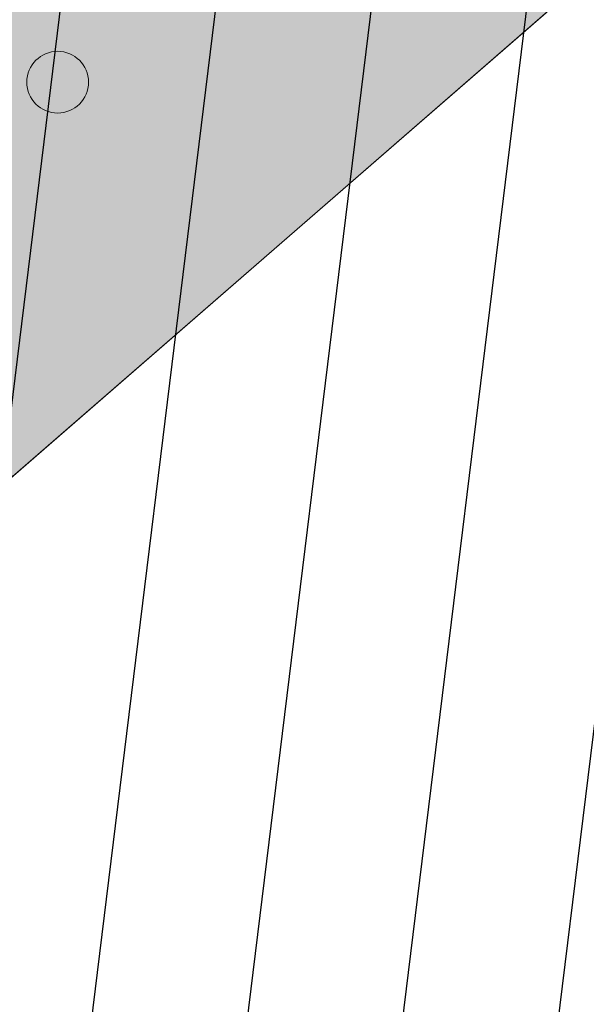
# Model space of a CAD drawing. Header units: millimetres. Extents: x 102382 to 164490, y 45733 to 103316.
# Tile 158 of 183: x 146637 to 146867, y 74458 to 74856. Entities that reach past the tile are written whole.
import ezdxf

# ---------------------------------------------------------------- set-up
doc = ezdxf.new("R2010")
doc.units = ezdxf.units.MM
doc.layers.add('_SA-KUJA', color=1, linetype='Continuous', true_color=0xff0000)
doc.layers.add('_SA-KUJA_hatch', color=7, linetype='Continuous', true_color=0xffd9d9)
for name, color, linetype, lineweight, true_color in [('_SA-LAGI', 7, 'Continuous', 9, 0x5b5b5b), ('_SA-PORAND', 7, 'Continuous', 9, 0x5b5b5b), ('_SA-PORAND_hatch', 254, 'Continuous', 9, 0xbebebe)]:
    doc.layers.add(name, color=color, linetype=linetype, lineweight=lineweight, true_color=true_color)
doc.styles.add('DIN Pro Medium-Medium', font='txt')

msp = doc.modelspace()

# ---------------------------------------------------------------- hatches: boundary and pattern name
at = {"layer": '_SA-KUJA_hatch'}
h = msp.add_hatch(dxfattribs=at)
h.set_pattern_fill('Hatch1', color=256, scale=500, angle=83, style=0, pattern_type=2)
h.set_pattern_definition([(83, (0, 0), (-62.034134, 7.616834), [])])
h.paths.add_polyline_path([(148088, 74053.21), (143246.29, 79622.97), (145544.35, 81620.64), (144449.83, 82259.21), (141553.36, 79741.35), (147182.35, 73265.94)], flags=0)
at = {"layer": '_SA-PORAND_hatch', "true_color": 0xdcdcdc}
msp.add_hatch(color=254, dxfattribs=at).paths.add_polyline_path([(146863.97, 74870.69), (146182.7, 75654.4), (145953.27, 75454.95), (146634.54, 74671.25)], flags=0)
at = {"layer": '_SA-PORAND_hatch'}
msp.add_hatch(color=256, dxfattribs=at).paths.add_polyline_path([(146662.23, 74839.07), (146662.04, 74839.28), (146661.85, 74839.48), (146661.66, 74839.69), (146661.45, 74839.89), (146661.24, 74840.08), (146661.03, 74840.28), (146660.81, 74840.47), (146660.58, 74840.65), (146660.34, 74840.83), (146660.1, 74841.01), (146659.86, 74841.18), (146659.61, 74841.35), (146659.35, 74841.51), (146659.09, 74841.67), (146658.82, 74841.82), (146658.55, 74841.97), (146658.27, 74842.11), (146657.99, 74842.24), (146657.7, 74842.37), (146657.41, 74842.49), (146657.11, 74842.6), (146656.81, 74842.71), (146656.51, 74842.81), (146656.2, 74842.9), (146655.89, 74842.98), (146655.58, 74843.06), (146655.27, 74843.12), (146654.95, 74843.18), (146654.63, 74843.24), (146654.31, 74843.28), (146653.99, 74843.31), (146653.67, 74843.34), (146653.34, 74843.36), (146653.02, 74843.37), (146652.7, 74843.37), (146652.37, 74843.36), (146652.05, 74843.35), (146651.73, 74843.33), (146651.41, 74843.29), (146651.09, 74843.25), (146650.78, 74843.21), (146650.46, 74843.15), (146650.15, 74843.09), (146649.84, 74843.02), (146649.54, 74842.94), (146649.24, 74842.85), (146648.94, 74842.76), (146648.64, 74842.66), (146648.35, 74842.55), (146648.06, 74842.44), (146647.78, 74842.32), (146647.51, 74842.2), (146647.23, 74842.07), (146646.97, 74841.93), (146646.7, 74841.79), (146646.45, 74841.64), (146646.2, 74841.49), (146645.95, 74841.33), (146645.71, 74841.17), (146645.47, 74841), (146645.25, 74840.83), (146645.02, 74840.66), (146644.8, 74840.48), (146644.59, 74840.3), (146644.39, 74840.12), (146644.18, 74839.93), (146643.98, 74839.73), (146643.78, 74839.53), (146643.58, 74839.32), (146643.39, 74839.1), (146643.2, 74838.88), (146643.01, 74838.66), (146642.83, 74838.42), (146642.65, 74838.18), (146642.48, 74837.94), (146642.31, 74837.68), (146642.15, 74837.43), (146641.99, 74837.16), (146641.84, 74836.9), (146641.7, 74836.62), (146641.56, 74836.35), (146641.42, 74836.06), (146641.3, 74835.78), (146641.18, 74835.48), (146641.06, 74835.19), (146640.96, 74834.89), (146640.86, 74834.59), (146640.77, 74834.28), (146640.68, 74833.97), (146640.61, 74833.66), (146640.54, 74833.34), (146640.48, 74833.03), (146640.43, 74832.71), (146640.39, 74832.39), (146640.35, 74832.07), (146640.32, 74831.74), (146640.31, 74831.42), (146640.3, 74831.1), (146640.29, 74830.77), (146640.3, 74830.45), (146640.32, 74830.13), (146640.34, 74829.81), (146640.37, 74829.49), (146640.41, 74829.17), (146640.46, 74828.85), (146640.51, 74828.54), (146640.58, 74828.23), (146640.65, 74827.92), (146640.73, 74827.61), (146640.81, 74827.31), (146640.9, 74827.01), (146641, 74826.72), (146641.11, 74826.43), (146641.22, 74826.14), (146641.34, 74825.86), (146641.47, 74825.58), (146641.6, 74825.31), (146641.74, 74825.04), (146641.88, 74824.78), (146642.03, 74824.52), (146642.18, 74824.27), (146642.33, 74824.03), (146642.5, 74823.79), (146642.66, 74823.55), (146642.83, 74823.32), (146643, 74823.1), (146643.18, 74822.88), (146643.36, 74822.67), (146643.54, 74822.46), (146643.74, 74822.26), (146643.93, 74822.06), (146644.14, 74821.86), (146644.34, 74821.66), (146644.56, 74821.47), (146644.78, 74821.28), (146645.01, 74821.09), (146645.24, 74820.91), (146645.48, 74820.73), (146645.73, 74820.56), (146645.98, 74820.39), (146646.24, 74820.23), (146646.5, 74820.07), (146646.77, 74819.92), (146647.04, 74819.77), (146647.32, 74819.63), (146647.6, 74819.5), (146647.89, 74819.37), (146648.18, 74819.25), (146648.48, 74819.14), (146648.78, 74819.03), (146649.08, 74818.94), (146649.39, 74818.84), (146649.7, 74818.76), (146650.01, 74818.69), (146650.32, 74818.62), (146650.64, 74818.56), (146650.96, 74818.51), (146651.28, 74818.46), (146651.6, 74818.43), (146651.92, 74818.4), (146652.25, 74818.38), (146652.57, 74818.37), (146652.89, 74818.37), (146653.21, 74818.38), (146653.54, 74818.39), (146653.86, 74818.42), (146654.18, 74818.45), (146654.5, 74818.49), (146654.81, 74818.54), (146655.13, 74818.59), (146655.44, 74818.65), (146655.75, 74818.72), (146656.05, 74818.8), (146656.35, 74818.89), (146656.65, 74818.98), (146656.95, 74819.08), (146657.24, 74819.19), (146657.52, 74819.3), (146657.81, 74819.42), (146658.08, 74819.54), (146658.35, 74819.68), (146658.62, 74819.81), (146658.88, 74819.96), (146659.14, 74820.1), (146659.39, 74820.25), (146659.64, 74820.41), (146659.88, 74820.57), (146660.11, 74820.74), (146660.34, 74820.91), (146660.57, 74821.08), (146660.78, 74821.26), (146660.99, 74821.44), (146661.2, 74821.62), (146661.41, 74821.81), (146661.61, 74822.01), (146661.81, 74822.21), (146662.01, 74822.42), (146662.2, 74822.64), (146662.39, 74822.86), (146662.57, 74823.09), (146662.76, 74823.32), (146662.93, 74823.56), (146663.11, 74823.81), (146663.27, 74824.06), (146663.44, 74824.31), (146663.59, 74824.58), (146663.75, 74824.85), (146663.89, 74825.12), (146664.03, 74825.4), (146664.16, 74825.68), (146664.29, 74825.97), (146664.41, 74826.26), (146664.52, 74826.55), (146664.63, 74826.85), (146664.73, 74827.16), (146664.82, 74827.46), (146664.9, 74827.77), (146664.98, 74828.08), (146665.05, 74828.4), (146665.11, 74828.72), (146665.16, 74829.03), (146665.2, 74829.36), (146665.24, 74829.68), (146665.26, 74830), (146665.28, 74830.32), (146665.29, 74830.65), (146665.29, 74830.97), (146665.29, 74831.29), (146665.27, 74831.61), (146665.25, 74831.93), (146665.22, 74832.25), (146665.18, 74832.57), (146665.13, 74832.89), (146665.07, 74833.2), (146665.01, 74833.51), (146664.94, 74833.82), (146664.86, 74834.13), (146664.78, 74834.43), (146664.68, 74834.73), (146664.58, 74835.02), (146664.48, 74835.31), (146664.37, 74835.6), (146664.25, 74835.88), (146664.12, 74836.16), (146663.99, 74836.43), (146663.85, 74836.7), (146663.71, 74836.96), (146663.56, 74837.22), (146663.41, 74837.47), (146663.25, 74837.72), (146663.09, 74837.96), (146662.93, 74838.19), (146662.76, 74838.42), (146662.58, 74838.64), (146662.41, 74838.86)], flags=0)

# ---------------------------------------------------------------- linework, layer by layer
at = {"layer": '_SA-LAGI'}
msp.add_lwpolyline([(141129.69, 69885.96), (147552.27, 75469.02), (138360.88, 86042.5), (134155.43, 82386.76), (132007.21, 80532.59), (122900, 72615.81), (122910, 67510), (123110, 67510), (123110, 67400), (127185, 67402.18), (127185, 67510), (127605, 67510), (127605.39, 67402.4), (132880, 67405.16), (138807.24, 72557.63), (138879.4, 72474.61), (138971.25, 72368.95)], close=True, dxfattribs=at)
at = {"layer": '_SA-PORAND'}
for points in [[(141129.69, 69885.96), (147552.26, 75469.02), (138360.88, 86042.5), (134557.14, 82735.96), (134347.2, 82977.47), (133123.32, 81901.01), (133333.26, 81659.5), (133091.61, 81449.73), (132881.81, 81691.07), (122909.99, 73035.24), (122910, 67510), (123110, 67510), (123111.18, 67400), (127234.88, 67400.94), (127234.88, 67508.76), (127654.88, 67508.76), (127655.27, 67401.16), (132880, 67405.16), (138807.24, 72557.63)], [(146863.97, 74870.69), (146182.7, 75654.4), (145953.27, 75454.95), (146634.54, 74671.25)]]:
    msp.add_lwpolyline(points, close=True, dxfattribs=at)
msp.add_circle((146652.79, 74830.87), 12.5, dxfattribs=at)

# ---------------------------------------------------------------- texts
at = {"layer": '_SA-KUJA', "insert": (147006.68, 75404.5), "char_height": 135, "width": 4666.7213, "attachment_point": 1, "rotation": 311, "style": 'DIN Pro Medium-Medium'}
msp.add_mtext('{\\fDIN Pro;Pulberkustuti}\\P{\\fDIN Pro;kalmberkinnitusega seinal}\\P', dxfattribs=at)

doc.saveas('drawing.dxf')
